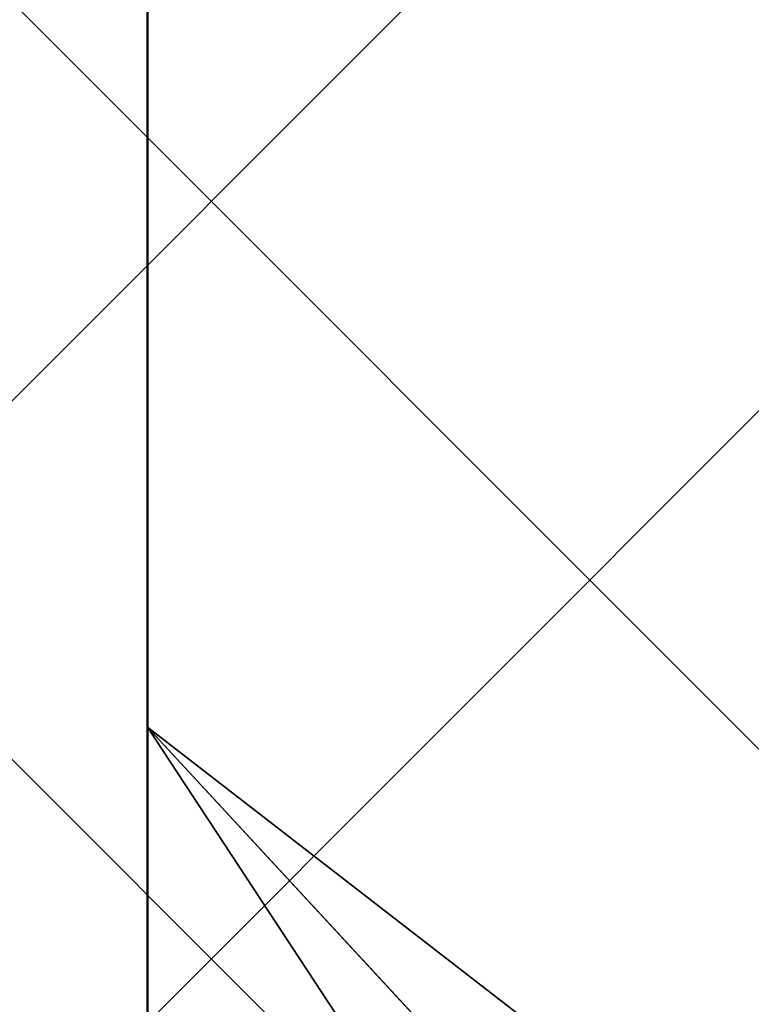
# Paper-space layout 'Layout1' of a CAD drawing. Extents: x -2 to 1380, y -36 to 422.
# Tile 18 of 79: x 317.56 to 320.59, y 150.48 to 154.56. Entities that reach past the tile are written whole.
import ezdxf

# ---------------------------------------------------------------- set-up
doc = ezdxf.new("R2010")
doc.units = 0
for name, color, linetype, lineweight in [('SS_2.ET-HALA_TaO-LAVKA_+5.100m', 210, 'CONTINUOUS', 50), ('SS_POPIS_PROFILU_S355', 2, 'CONTINUOUS', 35), ('SS_SRAFY', 8, 'CONTINUOUS', 18)]:
    doc.layers.add(name, color=color, linetype=linetype, lineweight=lineweight)

psp = doc.layouts.get("Layout1")

# ---------------------------------------------------------------- hatches: boundary and pattern name
at = {"layer": 'SS_SRAFY'}
h = psp.add_hatch(dxfattribs=at)
h.set_pattern_fill('ANSI37', color=8, scale=0.7, angle=90, style=0)
h.set_pattern_definition([(135, (274.3477, 144.3783), (-1.571545, -1.571545), []), (225, (274.3477, 144.3783), (1.571545, -1.571545), [])])
h.paths.add_polyline_path([(335.1875, 123.6274), (335.1875, 143.6073), (331.1675, 143.6073), (331.1675, 165.6274), (218.2076, 165.6274), (218.2076, 159.6073), (215.1875, 159.6073), (215.1875, 123.6274)], flags=0)
h.paths.add_polyline_path([(316.3875, 148.5273), (316.3875, 150.9274), (316.7476, 150.9274), (316.7476, 148.5273)], flags=0)
h.paths.add_polyline_path([(316.3875, 158.1273), (316.3875, 160.5274), (316.7476, 160.5274), (316.7476, 158.1273)], flags=0)

# ---------------------------------------------------------------- linework, layer by layer
at = {"layer": 'SS_2.ET-HALA_TaO-LAVKA_+5.100m', "color": 1, "linetype": 'Continuous', "ltscale": 0.25}
psp.add_line((318.0875, 158.1274), (318.0875, 147.6274), dxfattribs=at)
at = {"layer": 'SS_POPIS_PROFILU_S355', "color": 0, "linetype": 'ByBlock'}
for p, q in [((319.2019, 149.9335), (318.0875, 151.6274)), ((318.0875, 151.6274), (319.6911, 150.3865)), ((318.0875, 151.6274), (319.4465, 150.16))]:
    psp.add_line(p, q, dxfattribs=at)
at = {"layer": 'SS_POPIS_PROFILU_S355', "color": 2}
psp.add_lwpolyline([(318.0875, 151.6274), (326.5118, 142.5311), (326.5118, 129.674)], dxfattribs=at)

doc.saveas('drawing.dxf')
